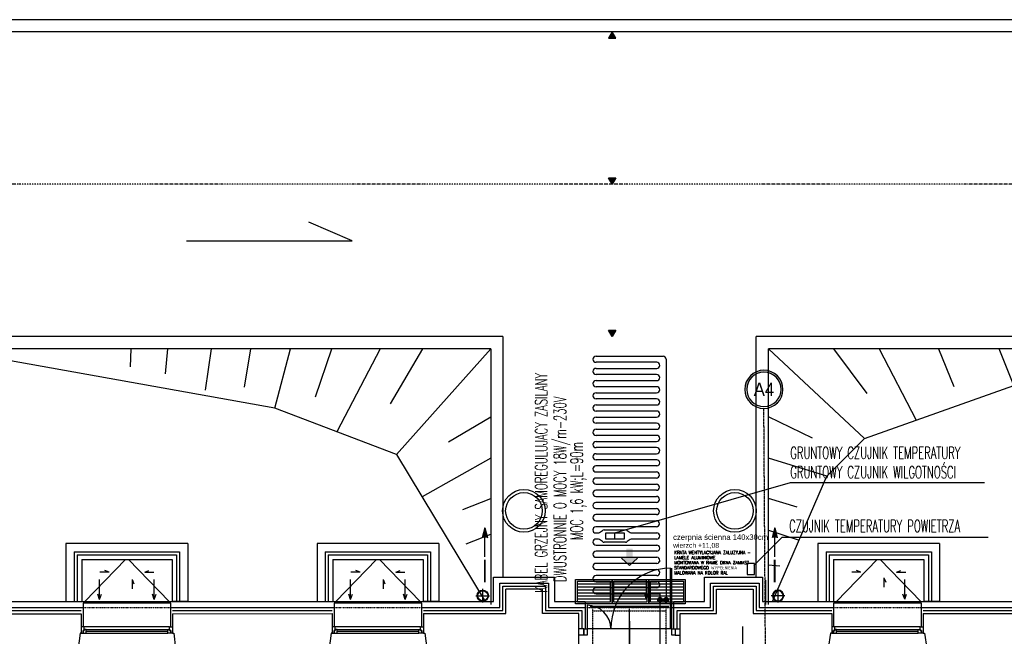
# Model space of a CAD drawing. Header units: inches. Extents: x -145354 to -97635, y 38777 to 78670.
# Tile 126 of 231: x -140767 to -139151, y 51612 to 52624. Entities that reach past the tile are written whole.
import ezdxf
from ezdxf.enums import TextEntityAlignment as Align

# ---------------------------------------------------------------- set-up
doc = ezdxf.new("R2010")
doc.units = ezdxf.units.IN
doc.header["$MEASUREMENT"] = 0
for name, pattern in [('00-inst$0$DASHDOT', [1, 0.5, -0.25, 0, -0.25]), ('CENTER', [2, 1.25, -0.25, 0.25, -0.25]), ('DASHDOT', [1, 0.5, -0.25, 0, -0.25]), ('DASHED', [0.75, 0.5, -0.25]), ('DASHED2', [0.375, 0.25, -0.125])]:
    doc.linetypes.add(name, pattern=pattern)
doc.layers.get('0').update_dxf_attribs({"color": 101})
for name, color, linetype in [('Cieniutko', 8, 'Continuous'), ('cokół_widok', 255, 'Continuous'), ('Drz---drzwi', 5, 'Continuous'), ('E35', 6, 'Continuous'), ('Ele-balustrada', 64, 'Continuous'), ('FLUID-N.20-SYM', 7, 'Continuous'), ('Ins-ppoz-opis', 240, 'Continuous'), ('Ins-went', 141, 'Continuous'), ('Ins-went-opis', 141, 'Continuous'), ('Ins-wod', 152, 'Continuous'), ('m-went-nawiew', 152, 'Continuous'), ('Mkd-odpływy', 7, 'Continuous'), ('Okn---okna', 5, 'Continuous'), ('opis-drogowy', 7, 'Continuous'), ('Os-osie glowne', 8, 'CENTER'), ('Os-osie-opis', 8, 'Continuous'), ('Pzt-chodniki', 8, 'Continuous'), ('Pzt-drogi-hatch', 253, 'Continuous'), ('Pzt-uksztaltowanie terenu', 80, 'Continuous'), ('Sc-cegla pelna', 32, 'Continuous'), ('Sc-cegla pustak', 42, 'Continuous'), ('Sc-izolacja term-obrys', 132, 'Continuous'), ('Sc-izolacja term-styropian', 151, 'STYROPIAN-KA'), ('Sc-nadproza kon', 5, 'DASHED2'), ('studzienki_widok', 52, 'Continuous'), ('W-idok', 9, 'Continuous'), ('Wyp-meble', 155, 'Continuous')]:
    doc.layers.add(name, color=color, linetype=linetype)
doc.styles.add('dwg_opis duży', font='ARIAL.TTF', dxfattribs={"width": 0.9})
doc.styles.add('ROMANSOPIS', font='ROMANS.SHX', dxfattribs={"width": 0.8, "height": 20})
doc.styles.add('TYTUL2', font='ARIAL.TTF')
doc.linetypes.add('BATTING', pattern='A,0.0001,-0.1,[134,ltypeshp.shx,S=0.1,R=0,X=-0.1,Y=0],-0.2,[134,ltypeshp.shx,S=0.1,R=180,X=0.1,Y=0],-0.1', length=0.4001)
doc.linetypes.add('STYROPIAN-KA', pattern='A,0.0001,-0.1,[135,ltypeshp.shx,S=0.1,R=0,X=-0.1,Y=0],0,[135,ltypeshp.shx,S=0.1,R=180,X=0.1,Y=0],-0.1', length=0.2001)
doc.linetypes.add('ZIGZAG', pattern='A,0.00254,-5.08,[131,ltypeshp.shx,S=5.08,R=0,X=-5.08,Y=0],-10.16,[131,ltypeshp.shx,S=5.08,R=180,X=5.08,Y=0],-5.08', length=20.32254)

# ---------------------------------------------------------------- blocks, each defined once
blk = doc.blocks.new('wycieraczka')
at = {"linetype": 'Continuous', "ltscale": 5}
for points in [[(60, -40), (0, -40), (0, 0), (60, 0)], [(57, -37), (3, -37), (3, -3), (57, -3)]]:
    blk.add_lwpolyline(points, close=True, dxfattribs=at)
at = {"layer": 'Cieniutko', "linetype": 'Continuous', "ltscale": 5}
for p, q in [((57, -7.4375), (3, -7.4375)), ((57, -12.4375), (3, -12.4375)), ((57, -17.4375), (3, -17.4375)), ((57, -22.4375), (3, -22.4375)), ((57, -27.4375), (3, -27.4375)), ((57, -32.4375), (3, -32.4375))]:
    blk.add_line(p, q, dxfattribs=at)
blk = doc.blocks.new('_SDHGG')
at = {"ltscale": 7}
for p, q in [((13, -75), (-44, -75)), ((0, -142.5), (100, -142.5)), ((0, -144.5), (100, -144.5))]:
    blk.add_line(p, q, dxfattribs=at)
for points in [[(-10, -5.5), (-10, 0), (0, 0), (0, -5.5)], [(-10, -150), (-10, -144.5), (0, -144.5), (0, -150)]]:
    blk.add_lwpolyline(points, close=True, dxfattribs=at)
for points in [[(0, -144.5), (0, -5.5)], [(39, -5.5), (0, -5.5)]]:
    blk.add_lwpolyline(points, dxfattribs=at)
blk.add_arc((0, -5.5), 39, 270, 0)
blk.add_arc((1, -143.5), 99, 0.5787, 90.5787, dxfattribs=at)
blk = doc.blocks.new('ramiak_okna')
at = {"layer": 'Okn---okna'}
for p, q in [((145, 10), (5, 10)), ((8, 6), (142, 6)), ((8, 3), (142, 3)), ((8, 0), (142, 0))]:
    blk.add_line(p, q, dxfattribs=at)
for points in [[(5, 10), (0, 10), (0, 0), (3, 0), (3, 4), (5, 4)], [(8, 6), (5, 6), (5, 4), (3, 4), (3, 0), (5, 0), (8, 0)], [(142, 6), (145, 6), (145, 4), (147, 4), (147, 0), (145, 0), (142, 0)], [(145, 10), (150, 10), (150, 0), (147, 0), (147, 4), (145, 4)]]:
    blk.add_lwpolyline(points, close=True, dxfattribs=at)
blk = doc.blocks.new('rura_spustowa')
at = {"layer": 'Ins-wod', "linetype": 'Continuous'}
for p, q in [((-11.2, 0), (11.2, 0)), ((0, -11.2), (0, 11.2))]:
    blk.add_line(p, q, dxfattribs=at)
at = {"layer": 'Ins-wod', "linetype": 'Continuous', "ltscale": 25}
for radius in [9.25, 8.25]:
    blk.add_circle((0, 0), radius, dxfattribs=at)
blk = doc.blocks.new('0630_STRZAŁKA')
at = {"ltscale": 0.5}
for points in [[(0, 0), (-3, -8.6)], [(0, 0), (0, -32.4)], [(0, 0), (3, -8.6)]]:
    blk.add_lwpolyline(points, dxfattribs=at)
blk = doc.blocks.new('_opis_osi_liczbowy')
blk.add_hatch(color=256).paths.add_polyline_path([(32, 32), (32, 28.8, -1), (32, -28.8), (32, -32, 1)])
for radius in [32, 28.8]:
    blk.add_circle((32, 0), radius)
at = {"style": 'dwg_opis duży', "width": 0.9}
blk.add_attdef('AXNAMEH', text='', height=22.4, rotation=90, dxfattribs=at).set_placement((32, 0), align=Align.MIDDLE_CENTER)
blk = doc.blocks.new('studzienka_widok')
at = {"layer": 'Ele-balustrada'}
for p, q in [((13.5, -186.5), (13.5, -13.5)), ((13.5, -13.5), (95, -13.5)), ((18.5, -181.5), (18.5, -18.5)), ((18.5, -18.5), (95, -18.5)), ((13.5, -186.5), (95, -186.5)), ((18.5, -181.5), (95, -181.5))]:
    blk.add_line(p, q, dxfattribs=at)
at = {"layer": 'studzienki_widok'}
for p, q in [((0, 0), (0, -200)), ((0, 0), (95, 0)), ((95, 0), (95, -26)), ((26, -174), (26, -26)), ((26, -26), (95, -26)), ((26, -174), (95, -174)), ((95, -200), (95, -174)), ((0, -200), (26, -200)), ((0, -200), (95, -200))]:
    blk.add_line(p, q, dxfattribs=at)
blk = doc.blocks.new('_vxkdjhgkljhkgjhk')
for q in [(14, 6), (30.2, 0)]:
    blk.add_line((0, 0), q)
blk = doc.blocks.new('*U1142')
at = {"color": 4, "linetype": 'Continuous'}
blk.add_line((-645, 25), (645, 25), dxfattribs=at)
at = {"color": 0, "linetype": 'ByBlock', "lineweight": -2}
for p, q in [((-645, 10), (645, 10)), ((-600, 0), (-600, 10)), ((600, 0), (600, 10))]:
    blk.add_line(p, q, dxfattribs=at)

msp = doc.modelspace()

# ---------------------------------------------------------------- hatches: boundary and pattern name
at = {"layer": 'Ins-wod'}
for points in [[(-139999.83, 51773.63), (-140008.18, 51773.63), (-140004, 51789.67)], [(-139523.99, 51773.63), (-139532.33, 51773.63), (-139528.16, 51789.67)]]:
    msp.add_hatch(color=256, dxfattribs=at).paths.add_polyline_path(points)
at = {"layer": 'm-went-nawiew'}
msp.add_hatch(color=256, dxfattribs=at).paths.add_polyline_path([(-139761.15, 51755.44), (-139771.84, 51755.44), (-139771.84, 51740.31), (-139779.85, 51740.31), (-139766.49, 51727.86), (-139753.13, 51740.31), (-139761.15, 51740.31)])
at = {"layer": 'opis-drogowy'}
for points in [[(-139788.91, 52593.31), (-139794.91, 52603.7), (-139800.91, 52593.31)], [(-139788.93, 52364.09), (-139794.93, 52353.69), (-139800.93, 52364.09)], [(-139788.93, 52114.09), (-139794.93, 52103.69), (-139800.93, 52114.09)]]:
    msp.add_hatch(color=7, dxfattribs=at).paths.add_polyline_path(points)

# ---------------------------------------------------------------- linework, layer by layer
at = {"layer": 'Cieniutko', "linetype": 'Continuous'}
for p, q in [((-140660.61, 51668.92), (-140593.94, 51737.99)), ((-140588.94, 51737.99), (-140522.26, 51668.92)), ((-140248.61, 51668.96), (-140181.94, 51738.02)), ((-140176.94, 51738.02), (-140110.26, 51668.96)), ((-139426.67, 51669.07), (-139360, 51738.14)), ((-139355, 51738.14), (-139288.33, 51669.07))]:
    msp.add_line(p, q, dxfattribs=at)
at = {"layer": 'cokół_widok'}
for p, q in [((-139989.5, 51668.69), (-139989.5, 51709.09)), ((-139989.5, 51709.09), (-139889.5, 51709.09)), ((-139889.5, 51709.09), (-139889.5, 51668.69)), ((-139643.5, 51668.69), (-139643.5, 51709.09)), ((-139643.5, 51709.09), (-139548.5, 51709.09)), ((-139548.5, 51709.09), (-139548.5, 51668.69)), ((-142818.93, 51668.7), (-139989.5, 51668.69)), ((-139889.5, 51668.69), (-139839.5, 51668.69)), ((-139839.5, 51668.69), (-139839.5, 51659.06)), ((-139693.5, 51659.08), (-139693.5, 51668.69)), ((-139693.5, 51668.69), (-139643.5, 51668.69)), ((-139548.5, 51668.69), (-138396.82, 51668.68))]:
    msp.add_line(p, q, dxfattribs=at)
at = {"layer": 'E35'}
for p, q in [((-139821.5, 52071.49), (-139711.38, 52071.52)), ((-139721.88, 52061.49), (-139821.5, 52061.49)), ((-139706.5, 52066.52), (-139706.5, 51671.18)), ((-139821.5, 52051.49), (-139721.88, 52051.49)), ((-139722, 52041.49), (-139821.5, 52041.49)), ((-139821.5, 52031.49), (-139722, 52031.49)), ((-139722, 52021.49), (-139821.5, 52021.49)), ((-139821.5, 52011.49), (-139722, 52011.49)), ((-139722, 52001.49), (-139821.5, 52001.49)), ((-139821.5, 51991.49), (-139722, 51991.49)), ((-139722, 51981.49), (-139821.5, 51981.49)), ((-139821.5, 51971.49), (-139722, 51971.49)), ((-139722, 51961.49), (-139821.5, 51961.49)), ((-139821.5, 51951.49), (-139722, 51951.49)), ((-139722, 51941.49), (-139821.5, 51941.49)), ((-139821.5, 51931.49), (-139722, 51931.49)), ((-139722, 51921.49), (-139821.5, 51921.49)), ((-139821.5, 51911.49), (-139722, 51911.49)), ((-139721.72, 51901.49), (-139821.5, 51901.49)), ((-139721.72, 51891.49), (-139821.74, 51891.49)), ((-139821.74, 51881.49), (-139722.3, 51881.49)), ((-139722.3, 51871.49), (-139821.74, 51871.49)), ((-139821.74, 51861.49), (-139722.3, 51861.49)), ((-139790.36, 51781.37), (-139502.52, 51864.09)), ((-139502.52, 51864.09), (-139183.92, 51864.09)), ((-139722.3, 51851.49), (-139821.67, 51851.49)), ((-139821.67, 51841.49), (-139722.3, 51841.49)), ((-139722.3, 51831.49), (-139821.67, 51831.49)), ((-139821.67, 51821.49), (-139722.3, 51821.49)), ((-139722.3, 51811.49), (-139821.67, 51811.49)), ((-139821.67, 51801.49), (-139722.3, 51801.49)), ((-139722.3, 51791.49), (-139821.83, 51791.49)), ((-139821.83, 51781.49), (-139818.53, 51781.49)), ((-139815.66, 51782.4), (-139811.1, 51785.59)), ((-139808.23, 51786.5), (-139772.96, 51786.5)), ((-139770.09, 51785.59), (-139765.53, 51782.4)), ((-139762.66, 51781.49), (-139721.76, 51781.49)), ((-139818.88, 51771.49), (-139821.5, 51771.49)), ((-139811.1, 51767.14), (-139816.02, 51770.59)), ((-139772.96, 51766.24), (-139808.23, 51766.24)), ((-139765.18, 51770.59), (-139770.09, 51767.14)), ((-139721.76, 51771.49), (-139762.31, 51771.49)), ((-139821.5, 51761.49), (-139721.76, 51761.49)), ((-139721.76, 51751.49), (-139821.5, 51751.49)), ((-139721.66, 51731.49), (-139821.56, 51731.49)), ((-139821.5, 51741.49), (-139721.66, 51741.49)), ((-139821.56, 51721.49), (-139721.68, 51721.49)), ((-139721.68, 51711.49), (-139821.51, 51711.49)), ((-139721.68, 51701.49), (-139821.51, 51701.49)), ((-139821.51, 51701.49), (-139721.68, 51701.49)), ((-139721.68, 51691.49), (-139821.51, 51691.49)), ((-139821.51, 51681.49), (-139716.5, 51681.49)), ((-139716.5, 51681.49), (-139716.5, 51585.27))]:
    msp.add_line(p, q, dxfattribs=at)
at = {"layer": 'E35', "ltscale": 0.2}
for p, q in [((-139805.36, 51771.37), (-139805.36, 51781.37)), ((-139805.36, 51781.37), (-139775.36, 51781.37)), ((-139790.36, 51771.37), (-139790.36, 51781.37)), ((-139775.36, 51781.37), (-139775.36, 51771.37)), ((-139775.36, 51771.37), (-139805.36, 51771.37)), ((-139516.49, 51773.96), (-139562.23, 51728.22)), ((-139177.96, 51773.96), (-139516.49, 51773.96)), ((-139573.23, 51731.22), (-139573.23, 51713.22)), ((-139561.23, 51731.22), (-139573.23, 51731.22)), ((-139561.23, 51713.22), (-139561.23, 51731.22)), ((-139573.23, 51713.22), (-139561.23, 51713.22))]:
    msp.add_line(p, q, dxfattribs=at)
at = {"layer": 'E35', "const_width": 5}
for points in [[(-139719, 51671.49, 1), (-139714, 51671.49, 1)], [(-139709, 51671.49, 1), (-139704, 51671.49, 1)]]:
    msp.add_lwpolyline(points, format="xyb", close=True, dxfattribs=at)
at = {"layer": 'E35'}
for centre, start, end in [((-139821.5, 52066.49), 90, 270), ((-139711.5, 52066.52), 360, 90.00573), ((-139721.88, 52056.49), 270, 90), ((-139821.5, 52046.49), 90, 270), ((-139722, 52036.49), 270, 90), ((-139821.5, 52026.49), 90, 270), ((-139821.5, 52006.49), 90, 270), ((-139722, 52016.49), 270, 90), ((-139821.5, 51986.49), 90, 270), ((-139722, 51996.49), 270, 90), ((-139722, 51976.49), 270, 90), ((-139821.5, 51966.49), 90, 270), ((-139722, 51956.49), 270, 90), ((-139821.5, 51946.49), 90, 270), ((-139722, 51936.49), 270, 90), ((-139821.5, 51926.49), 90, 270), ((-139821.5, 51906.49), 90, 270), ((-139722, 51916.49), 270, 90), ((-139721.72, 51896.49), 270, 90), ((-139821.74, 51886.49), 90, 270), ((-139722.3, 51876.49), 270, 90), ((-139821.74, 51866.49), 90, 270), ((-139722.3, 51856.49), 270, 90), ((-139821.67, 51846.49), 90, 270), ((-139821.67, 51826.49), 90, 270), ((-139722.3, 51836.49), 270, 90), ((-139722.3, 51816.49), 270, 90), ((-139821.67, 51806.49), 90, 270), ((-139722.3, 51796.49), 270, 90), ((-139821.83, 51786.49), 90, 270), ((-139818.53, 51786.49), 270, 304.99934), ((-139808.23, 51781.5), 90, 124.99934), ((-139772.96, 51781.5), 55.00066, 90), ((-139762.66, 51786.49), 235.00066, 270), ((-139721.76, 51776.49), 270, 90), ((-139821.5, 51766.49), 90, 270), ((-139818.88, 51766.49), 55.00066, 90), ((-139808.23, 51771.24), 235.00066, 270), ((-139772.96, 51771.24), 270, 304.99934), ((-139762.31, 51766.49), 90, 124.99934), ((-139821.5, 51746.49), 90, 270), ((-139721.76, 51756.49), 270, 90), ((-139821.56, 51726.49), 90, 270), ((-139721.66, 51736.49), 270, 90), ((-139721.72, 51735), 349.69515, 0), ((-139721.68, 51716.49), 270, 90), ((-139821.51, 51706.49), 90, 270), ((-139721.68, 51696.49), 270, 90), ((-139821.51, 51686.49), 90, 270), ((-139713.19, 51673.75), 152.03031, 180)]:
    msp.add_arc(centre, 5, start, end, dxfattribs=at)
at = {"layer": 'FLUID-N.20-SYM', "color": 2, "linetype": '00-inst$0$DASHDOT'}
msp.add_line((-139766.5, 51591.7), (-139766.5, 51656.7), dxfattribs=at)
at = {"layer": 'Ins-ppoz-opis', "linetype": 'ZIGZAG', "ltscale": 0.03}
msp.add_line((-139580.85, 51628.01), (-139580.85, 51036.7), dxfattribs=at)
at = {"layer": 'Ins-went', "linetype": 'DASHED', "ltscale": 0.4}
for p, q in [((-139826.5, 51591.7), (-139826.5, 51656.7)), ((-139826.5, 51653.7), (-139706.5, 51653.7)), ((-139706.5, 51591.7), (-139706.5, 51656.7))]:
    msp.add_line(p, q, dxfattribs=at)
at = {"layer": 'Ins-wod'}
for p, q in [((-140004, 51742.44), (-140004, 51789.67)), ((-139528.16, 51742.44), (-139528.16, 51789.67))]:
    msp.add_line(p, q, dxfattribs=at)
at = {"layer": 'm-went-nawiew'}
for p in [(-139779.84, 51740.3), (-139753.13, 51740.3)]:
    msp.add_line(p, (-139766.49, 51727.85), dxfattribs=at)
at = {"layer": 'Mkd-odpływy'}
for p, q in [((-140004, 51789.67), (-140008.18, 51773.63)), ((-140004, 51789.67), (-139999.83, 51773.63)), ((-139528.16, 51789.67), (-139532.33, 51773.63)), ((-139528.16, 51789.67), (-139523.99, 51773.63))]:
    msp.add_line(p, q, dxfattribs=at)
at = {"layer": 'Mkd-odpływy', "const_width": 3}
for points in [[(-140004, 51700.33), (-140004, 51737.67)], [(-139528.16, 51700.33), (-139528.16, 51737.67)]]:
    msp.add_lwpolyline(points, dxfattribs=at)
at = {"layer": 'opis-drogowy', "color": 7}
for p, q in [((-140221.83, 52261.02), (-140293.09, 52291.28)), ((-140493.77, 52261.02), (-140221.83, 52261.02))]:
    msp.add_line(p, q, dxfattribs=at)
for points in [[(-139788.91, 52593.31), (-139794.91, 52603.7), (-139800.91, 52593.31), (-139788.91, 52593.31)], [(-139788.93, 52364.09), (-139794.93, 52353.69), (-139800.93, 52364.09), (-139788.93, 52364.09)], [(-139788.93, 52114.09), (-139794.93, 52103.69), (-139800.93, 52114.09), (-139788.93, 52114.09)]]:
    msp.add_lwpolyline(points, dxfattribs=at)
at = {"layer": 'Os-osie glowne'}
msp.add_line((-139518.63, 47893.27), (-139545.97, 51985.69), dxfattribs=at)
at = {"layer": 'Pzt-chodniki'}
for p, q in [((-138768.53, 52623.69), (-142703.84, 52623.69)), ((-138768.53, 52603.69), (-142703.84, 52603.69)), ((-139974.38, 52103.69), (-142783.84, 52103.69)), ((-139974.38, 52103.69), (-139974.38, 51709.09)), ((-138767.99, 52103.69), (-139558.58, 52103.69)), ((-139558.58, 51709.09), (-139558.58, 52103.69)), ((-139994.38, 52083.69), (-142336.78, 52083.69)), ((-139994.38, 52083.69), (-139994.38, 51664.04))]:
    msp.add_line(p, q, dxfattribs=at)
msp.add_lwpolyline([(-139994.38, 52083.69), (-142783.84, 52083.69, 0.4142136), (-143283.84, 51583.69), (-143283.84, 48673.69)], format="xyb", dxfattribs=at)
for points in [[(-139538.58, 51664.09), (-139538.58, 52083.69)], [(-138767.99, 52083.69), (-139538.58, 52083.69)]]:
    msp.add_lwpolyline(points, dxfattribs=at)
at = {"layer": 'Pzt-drogi-hatch', "linetype": 'DASHDOT', "ltscale": 4}
msp.add_lwpolyline([(-137959.87, 50766.42), (-137959.87, 51503.69, 0.4142136), (-138809.87, 52353.69), (-142703.84, 52353.69, 0.4142136), (-143553.84, 51503.69), (-143553.84, 47333.55, 0.4142152), (-142703.83, 46483.55), (-142355.98, 46483.55)], format="xyb", dxfattribs=at)
at = {"layer": 'Pzt-uksztaltowanie terenu'}
for p, q in [((-140348.76, 51986.36), (-140894.38, 52083.69)), ((-140585.14, 52083.69), (-140586.29, 52053.77)), ((-140524.59, 52083.69), (-140528.59, 52042.4)), ((-140453.07, 52083.69), (-140462.88, 52015.48)), ((-140388.41, 52083.69), (-140398.79, 52020.74)), ((-140348.76, 51986.36), (-140322.81, 52083.69)), ((-140281.75, 52005.01), (-140255.36, 52083.69)), ((-140175.95, 52083.69), (-140246.63, 51947.49)), ((-140158.58, 51993.2), (-140105.52, 52083.69)), ((-139994.38, 52083.69), (-140148.71, 51910.22)), ((-139538.58, 52083.69), (-139380.91, 51936.53)), ((-139376.35, 52010.18), (-139431.21, 52083.69)), ((-139357, 52083.69), (-139296.2, 51966.52)), ((-139259.4, 52083.69), (-139234.25, 52021.7)), ((-139135.9, 52023.26), (-139159.77, 52083.69)), ((-139380.91, 51936.53), (-139135.9, 52023.26)), ((-140148.71, 51910.22), (-140348.76, 51986.36)), ((-140063.53, 51930.69), (-139994.38, 51971.72)), ((-139466.11, 51936.88), (-139538.58, 51971.72)), ((-139442.39, 51874.6), (-139380.91, 51936.53)), ((-140148.71, 51910.22), (-140003.4, 51668.69)), ((-139994.38, 51904), (-140106.83, 51840.61)), ((-139442.39, 51874.6), (-139538.58, 51904)), ((-139531.72, 51668.69), (-139442.39, 51874.6)), ((-140040.2, 51819.71), (-139994.38, 51837.82)), ((-139491.35, 51823.77), (-139538.58, 51837.82)), ((-139538.58, 51786.15), (-139487.9, 51769.69)), ((-140034.67, 51763.33), (-139994.38, 51779.44)), ((-139538.58, 51729.16), (-139520.02, 51727.3))]:
    msp.add_line(p, q, dxfattribs=at)
at = {"layer": 'Sc-cegla pelna'}
for p, q in [((-139969.5, 51649.04), (-139969.5, 51689.09)), ((-139909.5, 51689.09), (-139969.5, 51689.09)), ((-139909.5, 51649.05), (-139909.5, 51689.09)), ((-139623.5, 51649.08), (-139623.5, 51689.09)), ((-139623.5, 51689.09), (-139563.5, 51689.09)), ((-139563.5, 51689.09), (-139563.5, 51649.09))]:
    msp.add_line(p, q, dxfattribs=at)
for points in [[(-140926.4, 51648.93), (-140666.44, 51648.96)], [(-140666.44, 51648.96), (-140666.44, 51617.18), (-140668.44, 51617.18), (-140671.44, 51591.69)], [(-140516.44, 51648.98), (-140254.44, 51649.01)], [(-140516.44, 51648.98), (-140516.44, 51617.18), (-140514.44, 51617.18), (-140511.44, 51591.69)], [(-140254.44, 51649.01), (-140254.44, 51617.18), (-140256.44, 51617.18), (-140259.44, 51591.69)], [(-140104.44, 51649.03), (-139969.5, 51649.04)], [(-140104.44, 51649.03), (-140104.44, 51617.18), (-140102.44, 51617.18), (-140099.44, 51591.69)], [(-139849.5, 51591.7), (-139849.5, 51649.06), (-139909.5, 51649.05)], [(-139683.5, 51591.7), (-139683.5, 51649.08), (-139623.5, 51649.08)], [(-139563.5, 51649.09), (-139434.5, 51649.11)], [(-139558.5, 51649.09), (-139558.5, 51649.09)], [(-139434.5, 51649.11), (-139434.5, 51617.18), (-139436.5, 51617.18), (-139440.5, 51591.69)], [(-139284.5, 51649.13), (-138846.39, 51649.18)], [(-139284.5, 51649.13), (-139284.5, 51617.18), (-139282.5, 51617.18), (-139278.51, 51591.7)]]:
    msp.add_lwpolyline(points, dxfattribs=at)
for centre in [(-139939.79, 51817.69), (-139593.46, 51817.69)]:
    msp.add_circle(centre, 30, dxfattribs=at)
at = {"layer": 'Sc-cegla pustak'}
for p, q in [((-139841.5, 51623.84), (-139849.5, 51623.84)), ((-139841.5, 51623.84), (-139841.5, 51613.84)), ((-139691.5, 51623.84), (-139683.5, 51623.84)), ((-139691.5, 51623.84), (-139691.5, 51613.84)), ((-139841.5, 51613.84), (-139849.5, 51613.84)), ((-139691.5, 51613.84), (-139683.5, 51613.84))]:
    msp.add_line(p, q, dxfattribs=at)
at = {"layer": 'Sc-izolacja term-obrys'}
for p, q in [((-139979.5, 51659.04), (-139979.5, 51699.09)), ((-139979.5, 51699.09), (-139899.5, 51699.09)), ((-139899.5, 51699.09), (-139899.5, 51659.05)), ((-139633.5, 51659.08), (-139633.5, 51699.09)), ((-139633.5, 51699.09), (-139553.5, 51699.09)), ((-139553.5, 51699.09), (-139553.5, 51659.09)), ((-140107.44, 51659.03), (-139979.5, 51659.04)), ((-140107.44, 51627.18), (-140107.44, 51659.03)), ((-139899.5, 51659.05), (-139839.5, 51659.06)), ((-139839.5, 51659.06), (-139839.5, 51623.84)), ((-139693.5, 51623.84), (-139693.5, 51659.08)), ((-139693.5, 51659.08), (-139633.5, 51659.08)), ((-139553.5, 51659.09), (-139431.5, 51659.11)), ((-139431.5, 51659.11), (-139431.5, 51627.18)), ((-140107.44, 51617.19), (-140107.44, 51621.18))]:
    msp.add_line(p, q, dxfattribs=at)
for points in [[(-140929.4, 51627.18), (-140929.4, 51658.93), (-140663.44, 51658.96), (-140663.44, 51627.18)], [(-140519.44, 51627.18), (-140519.44, 51658.98), (-140251.44, 51659.01), (-140251.44, 51627.18)], [(-139287.5, 51627.18), (-139287.5, 51659.12), (-138843.39, 51659.18), (-138843.39, 51627.18)], [(-140663.44, 51621.18), (-140663.44, 51617.18)], [(-140519.44, 51617.18), (-140519.44, 51621.18)], [(-140251.44, 51621.18), (-140251.44, 51617.18)], [(-139431.5, 51621.18), (-139431.5, 51617.18)], [(-139287.5, 51617.18), (-139287.5, 51621.18)]]:
    msp.add_lwpolyline(points, dxfattribs=at)
at = {"layer": 'Sc-izolacja term-styropian', "linetype": 'BATTING', "ltscale": 0.25}
for p, q in [((-139628.5, 51654.08), (-139628.5, 51694.09)), ((-139628.5, 51694.09), (-139558.5, 51694.09)), ((-139688.5, 51623.84), (-139688.5, 51654.08)), ((-139688.5, 51654.08), (-139628.5, 51654.08))]:
    msp.add_line(p, q, dxfattribs=at)
for points in [[(-140104.44, 51654.03), (-139974.5, 51654.04), (-139974.5, 51694.09), (-139904.5, 51694.09), (-139904.5, 51654.05), (-139844.5, 51654.06), (-139844.5, 51623.84)], [(-139558.5, 51694.09), (-139558.5, 51654.09), (-139434.5, 51654.11)], [(-140926.4, 51653.93), (-140666.44, 51653.96)], [(-140516.44, 51653.98), (-140254.44, 51654.01)], [(-139284.5, 51654.13), (-138846.39, 51654.18)]]:
    msp.add_lwpolyline(points, dxfattribs=at)
at = {"layer": 'Sc-nadproza kon', "linetype": 'DASHDOT', "ltscale": 0.5}
for p, q in [((-140663.44, 51658.96), (-140519.44, 51658.98)), ((-140251.44, 51659.01), (-140107.44, 51659.01)), ((-139839.5, 51659.06), (-139693.5, 51659.08)), ((-139431.5, 51659.11), (-139287.5, 51659.12))]:
    msp.add_line(p, q, dxfattribs=at)
at = {"layer": 'W-idok'}
msp.add_line((-139543.5, 51704.09), (-139543.5, 51664.09), dxfattribs=at)
for points in [[(-140519.44, 51658.98), (-140519.44, 51666.29), (-140663.44, 51666.29)], [(-140663.44, 51666.29), (-140663.44, 51658.96)], [(-140107.44, 51659.03), (-140107.44, 51666.34), (-140251.44, 51666.34)], [(-140251.44, 51666.34), (-140251.44, 51659.01)], [(-139287.5, 51659.12), (-139287.5, 51666.44), (-139431.5, 51666.44)], [(-139431.5, 51666.44), (-139431.5, 51659.11)]]:
    msp.add_lwpolyline(points, dxfattribs=at)
for centre in [(-139939.79, 51817.69), (-139593.46, 51817.69)]:
    msp.add_circle(centre, 35, dxfattribs=at)

# ---------------------------------------------------------------- block references
at = {"rotation": 270}
for p in [(-140491.44, 51763.92), (-140079.44, 51763.95), (-139257.5, 51764.07)]:
    msp.add_blockref('studzienka_widok', p, dxfattribs=at)
at = {"layer": 'Cieniutko', "linetype": 'Continuous', "yscale": 0.5, "zscale": 0.5}
for p, xscale in [((-140620.66, 51716.81), -0.5), ((-140562.21, 51716.81), 0.5), ((-140208.66, 51716.84), -0.5), ((-140150.21, 51716.84), 0.5), ((-139386.73, 51716.96), -0.5), ((-139328.27, 51716.96), 0.5)]:
    msp.add_blockref('_vxkdjhgkljhkgjhk', p, dxfattribs=dict(at, xscale=xscale))
at = {"layer": 'Cieniutko', "linetype": 'Continuous', "xscale": 0.5, "yscale": 0.5, "zscale": 0.5, "rotation": 270}
for p in [(-140582.92, 51704.84), (-140170.92, 51704.88), (-139348.98, 51707.51)]:
    msp.add_blockref('_vxkdjhgkljhkgjhk', p, dxfattribs=at)
at = {"layer": 'Drz---drzwi', "rotation": 90}
msp.add_blockref('_SDHGG', (-139841.5, 51623.84), dxfattribs=at)
at = {"layer": 'Ins-went', "linetype": 'DASHED', "ltscale": 0.4, "xscale": 0.1000000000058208, "yscale": 0.09999999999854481, "zscale": 0.1}
msp.add_blockref('*U1142', (-139766.5, 51658.72), dxfattribs=at)
at = {"layer": 'Ins-went-opis', "rotation": 180}
for p in [(-140636.23, 51672.44), (-140224.23, 51672.49)]:
    msp.add_blockref('0630_STRZAŁKA', p, dxfattribs=at)
at = {"layer": 'Ins-went-opis', "xscale": -1, "rotation": 180}
for p in [(-140546.64, 51672.44), (-140134.64, 51672.49), (-139738.47, 51672.37), (-139314.71, 51672.59)]:
    msp.add_blockref('0630_STRZAŁKA', p, dxfattribs=at)
at = {"layer": 'Ins-wod'}
msp.add_blockref('rura_spustowa', (-140007.39, 51678.39), dxfattribs=at)
at = {"layer": 'Ins-wod', "xscale": -1}
msp.add_blockref('rura_spustowa', (-139522.61, 51678.39), dxfattribs=at)
at = {"layer": 'Okn---okna'}
for p in [(-140666.44, 51617.18), (-140254.44, 51617.18), (-139434.5, 51617.18)]:
    msp.add_blockref('ramiak_okna', p, dxfattribs=at)
at = {"layer": 'Os-osie-opis'}
ref = msp.add_blockref('_opis_osi_liczbowy', (-139545.97, 51985.69), dxfattribs=dict(at, xscale=-0.9799999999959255, yscale=0.9799999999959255, zscale=0.9799999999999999, rotation=270))
ref.add_attrib('AXNAMEH', 'A4', dxfattribs={"layer": '0', "height": 21.952, "style": 'dwg_opis duży', "width": 0.9}).set_placement((-139545.82, 52017.04), align=Align.MIDDLE_CENTER)
at = {"layer": 'Wyp-meble'}
for p in [(-139855, 51705.07), (-139795, 51705.07), (-139735, 51705.07)]:
    msp.add_blockref('wycieraczka', p, dxfattribs=at)

# ---------------------------------------------------------------- texts
at = {"layer": 'E35', "style": 'ROMANSOPIS', "width": 0.6}
for s, p in [('KABEL GRZEJNY SAMOREGULUJACY ZASILANY', (-139901.48, 51683.47)), ('DWUSTRONNIE O MOCY 18W/m-230V', (-139870.55, 51700.73)), ('MOC 1,6 kW;L=90m', (-139843.32, 51769.64))]:
    msp.add_text(s, height=20, rotation=90, dxfattribs=at).set_placement(p)
for s, p in [('GRUNTOWY CZUJNIK TEMPERATURY', (-139502.54, 51902.88)), ('GRUNTOWY CZUJNIK WILGOTNOŚCI', (-139502.52, 51871.16)), ('CZUJNIK TEMPERATURY POWIETRZA', (-139504.54, 51782.86))]:
    msp.add_text(s, height=20, dxfattribs=at).set_placement(p)
at = {"layer": 'Ins-went-opis', "style": 'TYTUL2'}
for s, height, p in [('czerpnia ścienna 140x30cm', 9, (-139694.98, 51770.02)), ('wierzch +11,08', 8, (-139694.98, 51757.1))]:
    msp.add_text(s, height=height, dxfattribs=at).set_placement(p)
at = {"layer": 'Ins-went-opis', "insert": (-139693.05, 51751.82), "char_height": 5, "width": 159.5647, "attachment_point": 1}
msp.add_mtext('{\\Fromans|c238;KRATA WENTYLACYJANA ŻALUZYJNA -\\PLAMELE ALUMINIOWE \\PMONTOWANA W RAMIE OKNA ZAMIAST STANDARDOWEGO WYPEŁNIENIA        MALOWANA NA KOLOR RAL}', dxfattribs=at)

doc.saveas('drawing.dxf')
